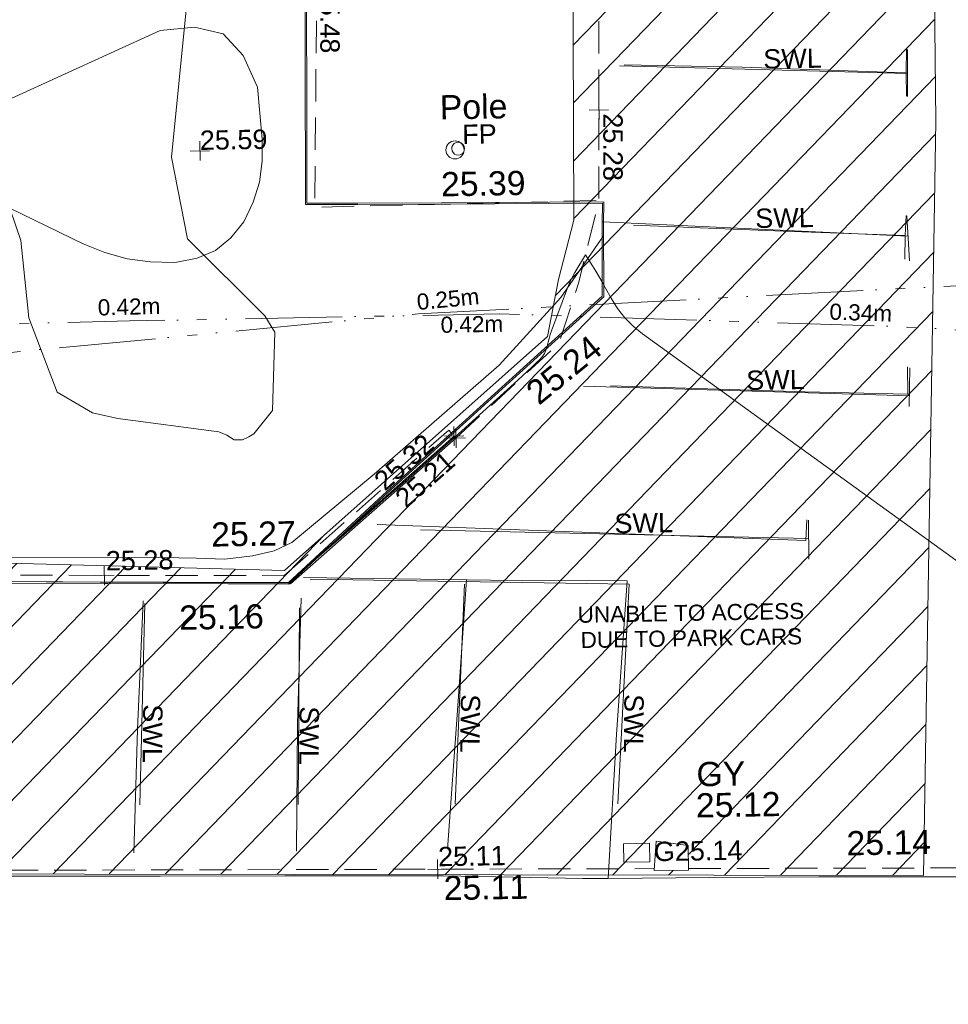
# Model space of a CAD drawing. Header units: millimetres. Extents: x -290717 to 520720, y -88450 to 287762.
# Tile 111 of 256: x -246334 to -231939, y 82152 to 97417. Entities that reach past the tile are written whole.
import ezdxf

# ---------------------------------------------------------------- set-up
doc = ezdxf.new("R2010")
doc.units = ezdxf.units.MM
for name, pattern in [('IMPORT-DASHED _2_', [750, 500, -250]), ('IMPORT-UG_EIR_QLB2 _2_', [2750, 1500, -300, 0, -300, 150, -300, 0, -200]), ('IMPORT-UG_ELEC_STREET LIGHTING_QLB2 _2_', [2700, 1500, -300, 0, -250, 150, -300, 0, -200])]:
    doc.linetypes.add(name, pattern=pattern)
for name, color, linetype, lineweight, true_color in [('00_TOPO_FURN_POLE', 7, 'Continuous', 9, 0x666666), ('00_TOPO_KERB_BOTTOM', 1, 'Continuous', 9, 0xff0000), ('00_TOPO_KERB_TOP', 7, 'Continuous', 9, 0xa500a5), ('00_TOPO_ROAD_MARKING_WHITE_CONTINUOUS', 7, 'Continuous', 9, 0x999999), ('00_TOPO_SERV_GULLY', 7, 'Continuous', 9, 0x5252a5), ('00_UAV_FORM_LINES', 7, 'Continuous', 9, 0x666666), ('01_DTM_CONTOUR_MNR', 7, 'Continuous', 9, 0xa5a552), ('12333-PUM-2D-U-0001-C01 - Rev2_REVIT IMPORT_dwg', 7, 'Continuous', 9, 0x767676), ('CONTOURS_MINOR', 7, 'Continuous', 9, 0x00a5a5), ('FLAGPOLE', 7, 'Continuous', 9, 0x00a5a5), ('FLAGPOLE_TXT', 7, 'Continuous', 9, 0x00a5a5), ('GULLY', 7, 'Continuous', 9, 0x7fbfff), ('GULLY_LVL', 7, 'Continuous', 9, 0x7fbfff), ('KERB_BOTTOM', 7, 'Continuous', 9, 0x0000a5), ('KERB_BOTTOM_LVL', 7, 'Continuous', 9, 0x0000a5), ('KERB_TOP', 2, 'Continuous', 9, 0xffff00), ('KERB_TOP_LVL', 2, 'Continuous', 9, 0xffff00), ('MARKINGS_WHITE_LINE', 7, 'Continuous', 9, 0xc0c0c0), ('MARKINGS_WHITE_LINE_TXT', 7, 'Continuous', 9, 0xc0c0c0), ('PUM-EIRCOMM-NOTES', 6, 'Continuous', 9, 0xff00ff), ('PUM-EIRCOMM-QLB2', 6, 'IMPORT-UG_EIR_QLB2 _2_', 9, 0xff00ff), ('PUM-UNABLE TO SURVEY', 190, 'Continuous', 9, 0x7f00ff), ('SPOT_HEIGHTS_LVL', 7, 'Continuous', 9, 0x00a500)]:
    doc.layers.add(name, color=color, linetype=linetype, lineweight=lineweight, true_color=true_color)
for name, color, linetype, lineweight in [('00_TOPO_SURFACE', 7, 'Continuous', 9), ('CHANGE_OF_SURFACE', 7, 'IMPORT-DASHED _2_', 9), ('CHANGE_OF_SURFACE_LVL', 7, 'Continuous', 9)]:
    doc.layers.add(name, color=color, linetype=linetype, lineweight=lineweight)
doc.styles.add('Arial_1', font='arial.ttf', dxfattribs={"height": 250})
doc.styles.add('Arial_3', font='arial.ttf', dxfattribs={"height": 300})
doc.styles.add('Swis721 Lt BT_2', font='swissl.ttf', dxfattribs={"height": 375})

# ---------------------------------------------------------------- blocks, each defined once
blk = doc.blocks.new('12333-PUM-2D-U-0001-C01 - Rev2_REVIT IMPORT_dwg_POLE_2-2077184-Site Location Plan Existing')
at = {"layer": '00_TOPO_FURN_POLE', "color": 254, "true_color": 0xcccccc}
blk.add_circle((0, 0), 375, dxfattribs=at)
blk = doc.blocks.new('12333-PUM-2D-U-0001-C01 - Rev2_REVIT IMPORT_dwg_MGS62954_T2_Galway_ITM_3d_Rev1-2077680-Site Location Plan Existing')
at = {"layer": '00_TOPO_KERB_BOTTOM', "color": 254, "true_color": 0xcccccc, "flags": 128}
blk.add_lwpolyline([(533656592, 725648402), (533660443, 725648320), (533661381, 725648300), (533662878, 725649637), (533664412, 725650984), (533666341, 725652670), (533666357, 725653801), (533666368, 725654143), (533663849, 725654168), (533662553, 725654190), (533661766, 725654200), (533661837, 725658761), (533661857, 725660776), (533661865, 725661606), (533663448, 725661586), (533665880, 725661546), (533666538, 725661536), (533666583, 725664141), (533666702, 725670927), (533666741, 725674112), (533666836, 725678340)], dxfattribs=at)
at = {"layer": '00_TOPO_KERB_TOP', "color": 254, "true_color": 0xcccccc, "flags": 128}
blk.add_lwpolyline([(533656593, 725648424), (533660444, 725648341), (533661373, 725648322), (533662864, 725649653), (533664398, 725651000), (533666319, 725652679), (533666336, 725653802), (533666346, 725654122), (533663849, 725654147), (533662553, 725654168), (533661745, 725654179), (533661816, 725658761), (533661835, 725660776), (533661844, 725661627), (533663448, 725661607), (533665880, 725661568), (533666517, 725661557), (533666561, 725664141), (533666681, 725670928), (533666720, 725674113), (533666814, 725678340)], dxfattribs=at)
at = {"layer": '00_TOPO_ROAD_MARKING_WHITE_CONTINUOUS', "color": 254, "true_color": 0xcccccc}
blk.add_line((533671090, 725656060), (533671090, 725655700), dxfattribs=at)
at = {"layer": '00_TOPO_ROAD_MARKING_WHITE_CONTINUOUS', "color": 254, "true_color": 0xcccccc, "flags": 128}
for points in [[(533671100, 725656440), (533671090, 725656060), (533668550, 725656190), (533666720, 725656260)], [(533666820, 725653770), (533669140, 725653640), (533671030, 725653540)], [(533671050, 725653850), (533671030, 725653540), (533671020, 725653170)], [(533666420, 725651290), (533669440, 725651140), (533671030, 725651080), (533671030, 725651500)], [(533669430, 725649160), (533669410, 725648840), (533666630, 725648990), (533662768, 725649202)], [(533661610, 725648400), (533664510, 725648310), (533666630, 725648260)], [(533664140, 725648321), (533663970, 725646370), (533663770, 725644150)], [(533665860, 725643660), (533666250, 725643650), (533666420, 725645880), (533666630, 725648260)], [(533659120, 725648080), (533659000, 725646090), (533658910, 725644180)], [(533661570, 725648080), (533661480, 725646130), (533661430, 725644160)]]:
    blk.add_lwpolyline(points, dxfattribs=at)
at = {"layer": '00_TOPO_SERV_GULLY', "color": 254, "true_color": 0xcccccc}
for p, q in [((533666967, 725643761), (533667005, 725644218)), ((533667500, 725644142), (533667005, 725644218)), ((533667500, 725643761), (533667500, 725644142)), ((533666967, 725643761), (533667500, 725643761))]:
    blk.add_line(p, q, dxfattribs=at)
at = {"layer": '00_TOPO_SURFACE', "color": 254, "true_color": 0xcccccc, "flags": 128}
for points in [[(533647172, 725639193), (533647210, 725640800), (533647300, 725642560), (533647440, 725644020), (533649060, 725643980), (533651670, 725643960), (533654410, 725643930), (533656530, 725643860), (533659310, 725643810), (533661240, 725643780), (533663700, 725643740), (533665860, 725643660)], [(533666250, 725643650), (533667830, 725643640), (533669520, 725643620), (533671930, 725643580), (533674340, 725643500), (533676670, 725643510), (533679350, 725643460), (533680390, 725643520), (533680779, 725643579)]]:
    blk.add_lwpolyline(points, dxfattribs=at)
at = {"layer": '00_UAV_FORM_LINES', "color": 254, "true_color": 0xcccccc, "flags": 128}
blk.add_lwpolyline([(533666354, 725653614), (533665676, 725652672), (533664701, 725651639), (533662737, 725649980), (533661441, 725648944), (533661165, 725648820), (533660825, 725648752), (533660398, 725648703), (533659956, 725648727), (533659418, 725648747), (533656643, 725648804)], dxfattribs=at)
at = {"layer": '01_DTM_CONTOUR_MNR', "color": 254, "true_color": 0xcccccc, "flags": 128}
blk.add_lwpolyline([(533660033, 725657959), (533659818, 725656145), (533659680, 725654953), (533659905, 725653681), (533661083, 725652468), (533661233, 725652208), (533661176, 725650998), (533660881, 725650638), (533660804, 725650593), (533660705, 725650549), (533660576, 725650555), (533660462, 725650629), (533660337, 725650682), (533658777, 725650914), (533658388, 725651008), (533657846, 725651340), (533657426, 725652498), (533657323, 725653702), (533657001, 725654679)], dxfattribs=at)
at = {"xscale": 0.375, "yscale": 0.375, "zscale": 0.375}
blk.add_blockref('12333-PUM-2D-U-0001-C01 - Rev2_REVIT IMPORT_dwg_POLE_2-2077184-Site Location Plan Existing', (533664076, 725654987), dxfattribs=at)
at = {"layer": '00_TOPO_FURN_POLE', "insert": (533663851, 725655838), "char_height": 375, "width": 1191.97, "attachment_point": 1, "line_spacing_factor": 1.005062, "style": 'Swis721 Lt BT_2'}
blk.add_mtext('Pole', dxfattribs=at)
at = {"layer": '00_TOPO_KERB_BOTTOM', "color": 251, "true_color": 0x666666, "insert": (533665074, 725651289), "char_height": 375, "width": 1495.9, "attachment_point": 1, "rotation": 38.3861, "line_spacing_factor": 1.005062, "style": 'Swis721 Lt BT_2'}
blk.add_mtext('25.24', dxfattribs=at)
at = {"layer": '00_TOPO_KERB_BOTTOM', "color": 251, "true_color": 0x666666, "insert": (533659675, 725647998), "char_height": 375, "width": 1495.9, "attachment_point": 1, "line_spacing_factor": 1.005062, "style": 'Swis721 Lt BT_2'}
blk.add_mtext('25.16', dxfattribs=at)
at = {"layer": '00_TOPO_KERB_TOP', "color": 251, "true_color": 0x666666, "char_height": 375, "width": 1495.9, "attachment_point": 1, "line_spacing_factor": 1.005062, "style": 'Swis721 Lt BT_2'}
for s, insert in [('25.39', (533663849, 725654645)), ('25.27', (533660193, 725649278))]:
    blk.add_mtext(s, dxfattribs=dict(at, insert=insert))
at = {"layer": '00_TOPO_SERV_GULLY', "color": 251, "true_color": 0x666666, "char_height": 375, "attachment_point": 1, "line_spacing_factor": 1.005062, "style": 'Swis721 Lt BT_2'}
for s, insert, width in [('GY', (533667649, 725645431), 821.56), ('25.12', (533667632, 725644948), 1495.9)]:
    blk.add_mtext(s, dxfattribs=dict(at, insert=insert, width=width))
at = {"layer": '00_TOPO_SURFACE', "color": 251, "true_color": 0x666666, "char_height": 375, "width": 1495.9, "attachment_point": 1, "line_spacing_factor": 1.005062, "style": 'Swis721 Lt BT_2'}
for s, insert in [('25.14', (533669956, 725644320)), ('25.11', (533663700, 725643735))]:
    blk.add_mtext(s, dxfattribs=dict(at, insert=insert))
blk = doc.blocks.new('12333-PUM-2D-U-0001-C01 - Rev2_REVIT IMPORT_dwg_CIRCL-2077809-Site Location Plan Existing')
at = {"layer": 'FLAGPOLE', "color": 254, "true_color": 0xaae1e1, "flags": 128}
blk.add_lwpolyline([(475, -154), (500, 0), (475, 154), (404, 293), (293, 404), (154, 475), (0, 500), (-154, 475), (-293, 404), (-404, 293), (-475, 154), (-500, 0), (-475, -154), (-404, -293), (-293, -404), (-154, -475), (0, -500), (154, -475), (293, -404), (404, -293)], close=True, dxfattribs=at)
blk = doc.blocks.new('12333-PUM-2D-U-0001-C01 - Rev2_REVIT IMPORT_dwg_SPOT-2077769-Site Location Plan Existing')
at = {"layer": 'CHANGE_OF_SURFACE_LVL', "color": 253, "true_color": 0xaaaaaa}
for p, q in [((-500, 0), (500, 0)), ((0, 500), (0, -500))]:
    blk.add_line(p, q, dxfattribs=at)
blk = doc.blocks.new('12333-PUM-2D-U-0001-C01 - Rev2_REVIT IMPORT_dwg_SPOT-2077770-Site Location Plan Existing')
at = {"layer": 'KERB_BOTTOM_LVL', "color": 9, "true_color": 0xaaaae1}
for p, q in [((-500, 0), (500, 0)), ((0, 500), (0, -500))]:
    blk.add_line(p, q, dxfattribs=at)
blk = doc.blocks.new('12333-PUM-2D-U-0001-C01 - Rev2_REVIT IMPORT_dwg_SPOT-2077810-Site Location Plan Existing')
at = {"layer": 'KERB_TOP_LVL', "color": 51, "true_color": 0xffffaa}
for p, q in [((-500, 0), (500, 0)), ((0, 500), (0, -500))]:
    blk.add_line(p, q, dxfattribs=at)
blk = doc.blocks.new('12333-PUM-2D-U-0001-C01 - Rev2_REVIT IMPORT_dwg_SPOT-2077775-Site Location Plan Existing')
at = {"layer": 'SPOT_HEIGHTS_LVL', "color": 9, "true_color": 0xaae1aa}
for p, q in [((-500, 0), (500, 0)), ((0, 500), (0, -500))]:
    blk.add_line(p, q, dxfattribs=at)
blk = doc.blocks.new('12333-PUM-2D-U-0001-C01 - Rev2_REVIT IMPORT_dwg-1620468-Site Location Plan Existing')
at = {"layer": 'PUM-UNABLE TO SURVEY', "true_color": 0xffffd4}
h = blk.add_hatch(dxfattribs=at)
h.set_pattern_fill('FP_7', style=0, pattern_type=2)
h.set_pattern_definition([(45, (17806.85, 71259.64), (-441.942, 441.942), [])])
h.paths.add_polyline_path([(30061, 27760), (30456, 39449), (30533, 50623), (30585, 62474), (30708, 75059), (30853, 85624), (30968, 97010), (31259, 114210), (19365, 114631), (4354, 114760), (4389, 108427), (17157, 108318), (26261, 108435), (25725, 96363), (25402, 84043), (25100, 71572), (25029, 58626), (24920, 45261), (24821, 38014), (24564, 37097), (24378, 36217), (20238, 32661), (5660, 33301), (5349, 28242), (24233, 27869), (28527, 27789)])
h.paths.add_polyline_path([(25887, 27906), (25925, 28364), (26420, 28287), (26414, 27906)])
h.paths.add_polyline_path([(24820, 113860), (24827, 114241), (25392, 114241), (25385, 113860)])
at = {"layer": 'CHANGE_OF_SURFACE', "color": 253, "true_color": 0xaaaaaa}
for p, q in [((5341, 28245), (25890, 27938)), ((26420, 27930), (39719, 27731))]:
    blk.add_line(p, q, dxfattribs=at)
at = {"layer": 'CHANGE_OF_SURFACE', "color": 253, "true_color": 0xaaaaaa, "flags": 128}
for points in [[(22931, 34665), (24550, 36103), (24877, 37048), (25213, 38310), (25259, 41117), (25313, 43342), (25431, 49536)], [(25402, 42938), (25304, 42941), (23923, 43177), (22542, 45411), (20989, 45230), (20807, 38282), (25213, 38310)], [(20228, 32579), (22824, 34791), (22905, 34696)], [(5647, 32912), (10560, 32786), (14664, 32687), (20228, 32579)]]:
    blk.add_lwpolyline(points, dxfattribs=at)
at = {"layer": 'CONTOURS_MINOR', "color": 254, "true_color": 0xaae1e1, "flags": 128}
blk.add_lwpolyline([(32118, 31539), (25854, 36230), (25712, 36352), (25583, 36485), (25473, 36633), (25375, 36793), (25293, 36951), (25245, 37039), (25197, 37127), (25146, 37213), (25094, 37299), (24988, 37469), (24821, 37200), (24788, 37143), (24757, 37085), (24729, 37025), (24703, 36964), (24444, 36303), (24423, 36244), (24403, 36185), (24386, 36125), (24370, 36064), (24351, 36006), (24326, 35952), (24291, 35903), (24250, 35858), (24198, 35810), (24126, 35744), (24053, 35679), (23980, 35614), (23907, 35549), (22918, 34679), (22375, 34218), (22103, 33988), (21831, 33757), (21559, 33528), (21287, 33298), (20305, 32472), (19330, 32489), (18842, 32499), (18355, 32508), (17867, 32519), (17380, 32531), (15788, 32569)], dxfattribs=at)
blk.add_lwpolyline([(19435, 40996), (19739, 40656), (19950, 40161), (20012, 39349), (20005, 39013), (19959, 38687), (19852, 38375), (19704, 38074), (19496, 37829), (19257, 37637), (18972, 37525), (18655, 37467), (18605, 37465), (18241, 37482), (17885, 37535), (17541, 37639), (17205, 37779), (16080, 38350), (15714, 38787), (15565, 39217), (15740, 39638), (16131, 40052), (18456, 41061), (18992, 41106)], close=True, dxfattribs=at)
at = {"layer": 'GULLY', "color": 254, "true_color": 0xd4e9ff, "flags": 128}
blk.add_lwpolyline([(25421, 28333), (25821, 28333), (25821, 28046), (25421, 28046)], close=True, dxfattribs=at)
at = {"layer": 'KERB_BOTTOM', "color": 9, "true_color": 0xaaaae1}
blk.add_line((20331, 32450), (22931, 34665), dxfattribs=at)
at = {"layer": 'KERB_BOTTOM', "color": 9, "true_color": 0xaaaae1, "flags": 128}
blk.add_lwpolyline([(5721, 32784), (10557, 32659), (14661, 32561), (20331, 32450)], dxfattribs=at)
at = {"layer": 'KERB_TOP', "color": 51, "true_color": 0xffffaa, "flags": 128}
for points in [[(20299, 32475), (22905, 34696), (22931, 34665)], [(5701, 32809), (10558, 32684), (14661, 32585), (20299, 32475)]]:
    blk.add_lwpolyline(points, dxfattribs=at)
at = {"layer": 'MARKINGS_WHITE_LINE', "color": 254, "true_color": 0xeaeaea}
for p, q in [((30035, 40566), (30026, 39839)), ((25567, 40393), (30030, 40193)), ((25267, 37978), (29993, 37673)), ((29981, 37987), (30008, 37292)), ((29985, 35634), (29967, 35035)), ((24922, 35434), (29972, 35200)), ((28373, 33300), (28368, 32692)), ((22360, 33255), (28371, 33013)), ((20635, 32519), (25576, 32355)), ((23028, 32401), (22820, 28990)), ((25576, 32355), (25341, 28952)), ((18065, 32188), (17933, 29064)), ((20462, 32079), (20386, 29027))]:
    blk.add_line(p, q, dxfattribs=at)
at = {"layer": 'PUM-EIRCOMM-QLB2', "color": 211, "true_color": 0xffaaff, "flags": 128}
for points in [[(40251, 36191), (31996, 36936), (22383, 36602), (10366, 35677), (5061, 35110)], [(45886, 35868), (39060, 35407), (35353, 35872), (29762, 36278), (23634, 36579), (17903, 36569), (8978, 36522)]]:
    blk.add_lwpolyline(points, dxfattribs=at)
at = {"layer": 'PUM-UNABLE TO SURVEY', "color": 7, "true_color": 0xffffd4, "flags": 128}
blk.add_lwpolyline([(25100, 71572), (25029, 58626), (24920, 45261), (24821, 38014), (24564, 37097), (24378, 36217), (20238, 32661), (5660, 33301), (5349, 28242), (17059, 28005), (30061, 27760), (30456, 39449), (30533, 50623), (30585, 62474)], dxfattribs=at)
blk.add_blockref('12333-PUM-2D-U-0001-C01 - Rev2_REVIT IMPORT_dwg_MGS62954_T2_Galway_ITM_3d_Rev1-2077680-Site Location Plan Existing', (-533641080, -725615854))
for name, p, xscale, yscale, zscale in [('12333-PUM-2D-U-0001-C01 - Rev2_REVIT IMPORT_dwg_SPOT-2077769-Site Location Plan Existing', (25236, 39714), 0.3, 0.3, 0.3), ('12333-PUM-2D-U-0001-C01 - Rev2_REVIT IMPORT_dwg_SPOT-2077775-Site Location Plan Existing', (19043, 39186), 0.3, 0.3, 0.3), ('12333-PUM-2D-U-0001-C01 - Rev2_REVIT IMPORT_dwg_CIRCL-2077809-Site Location Plan Existing', (23045, 39150), 0.2, 0.2, 0.2), ('12333-PUM-2D-U-0001-C01 - Rev2_REVIT IMPORT_dwg_SPOT-2077810-Site Location Plan Existing', (22905, 34696), 0.3, 0.3, 0.3), ('12333-PUM-2D-U-0001-C01 - Rev2_REVIT IMPORT_dwg_SPOT-2077770-Site Location Plan Existing', (22931, 34665), 0.3, 0.3, 0.3), ('12333-PUM-2D-U-0001-C01 - Rev2_REVIT IMPORT_dwg_SPOT-2077769-Site Location Plan Existing', (17446, 32633), 0.3, 0.3, 0.3), ('12333-PUM-2D-U-0001-C01 - Rev2_REVIT IMPORT_dwg_SPOT-2077769-Site Location Plan Existing', (22530, 27988), 0.3, 0.3, 0.3)]:
    blk.add_blockref(name, p, dxfattribs=dict(xscale=xscale, yscale=yscale, zscale=zscale))
at = {"layer": 'CHANGE_OF_SURFACE_LVL', "char_height": 300, "width": 1256.11, "attachment_point": 1, "rotation": 268.9468, "line_spacing_factor": 0.941778, "style": 'Arial_3'}
for s, insert in [('25.48', (21254, 41709)), ('25.28', (25605, 39654))]:
    blk.add_mtext(s, dxfattribs=dict(at, insert=insert))
at = {"layer": 'CHANGE_OF_SURFACE_LVL', "char_height": 300, "width": 1256.11, "attachment_point": 1, "line_spacing_factor": 0.941778, "style": 'Arial_3'}
for s, insert in [('25.28', (17472, 33008)), ('25.11', (22542, 28333))]:
    blk.add_mtext(s, dxfattribs=dict(at, insert=insert))
at = {"layer": 'FLAGPOLE_TXT', "insert": (23111, 39522), "char_height": 300, "width": 639.07, "attachment_point": 1, "line_spacing_factor": 0.941778, "style": 'Arial_3'}
blk.add_mtext('FP', dxfattribs=at)
at = {"layer": 'GULLY_LVL', "insert": (25887, 28353), "char_height": 300, "width": 1645.43, "attachment_point": 1, "line_spacing_factor": 0.941778, "style": 'Arial_3'}
blk.add_mtext('G25.14', dxfattribs=at)
at = {"layer": 'KERB_BOTTOM_LVL', "insert": (21945, 33808), "char_height": 300, "width": 1256.11, "attachment_point": 1, "rotation": 40.4406, "line_spacing_factor": 0.941778, "style": 'Arial_3'}
blk.add_mtext('25.21', dxfattribs=at)
at = {"layer": 'KERB_TOP_LVL', "insert": (21623, 34081), "char_height": 300, "width": 1256.11, "attachment_point": 1, "rotation": 40.4406, "line_spacing_factor": 0.941778, "style": 'Arial_3'}
blk.add_mtext('25.32', dxfattribs=at)
at = {"layer": 'MARKINGS_WHITE_LINE_TXT', "char_height": 300, "width": 1083.49, "attachment_point": 1, "line_spacing_factor": 0.941778, "style": 'Arial_3'}
for insert in [(27798, 40608), (27630, 38140), (27447, 35632), (25366, 33449)]:
    blk.add_mtext('SWL', dxfattribs=dict(at, insert=insert))
at = {"layer": 'MARKINGS_WHITE_LINE_TXT', "char_height": 300, "width": 1083.49, "attachment_point": 1, "rotation": 268.4306, "line_spacing_factor": 0.941778, "style": 'Arial_3'}
for insert in [(18314, 30617), (20739, 30544), (23239, 30687), (25774, 30645)]:
    blk.add_mtext('SWL', dxfattribs=dict(at, insert=insert))
at = {"layer": 'PUM-EIRCOMM-NOTES', "char_height": 250, "width": 1160.03, "attachment_point": 2, "line_spacing_factor": 0.941778, "style": 'Arial_1'}
for s, insert, rotation in [('0.25m', (22837, 36947), 4.4016), ('0.42m', (17900, 36916), 0.5194), ('0.34m', (29247, 36627), 357.188), ('0.42m', (23210, 36551), 0.1)]:
    blk.add_mtext(s, dxfattribs=dict(at, insert=insert, rotation=rotation))
at = {"layer": 'PUM-UNABLE TO SURVEY', "color": 51, "true_color": 0xffff7f, "insert": (26527, 32019), "char_height": 250, "width": 4156.5, "attachment_point": 2, "line_spacing_factor": 0.941778, "style": 'Arial_1'}
blk.add_mtext('UNABLE TO ACCESS\\PDUE TO PARK CARS', dxfattribs=at)
at = {"layer": 'SPOT_HEIGHTS_LVL', "insert": (19043, 39501), "char_height": 300, "width": 1256.11, "attachment_point": 1, "line_spacing_factor": 0.941778, "style": 'Arial_3'}
blk.add_mtext('25.59', dxfattribs=at)

msp = doc.modelspace()

# ---------------------------------------------------------------- block references
at = {"layer": '12333-PUM-2D-U-0001-C01 - Rev2_REVIT IMPORT_dwg', "color": 254, "linetype": 'IMPORT-UG_ELEC_STREET LIGHTING_QLB2 _2_', "true_color": 0xffd4d4, "rotation": 0.9999999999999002}
msp.add_blockref('12333-PUM-2D-U-0001-C01 - Rev2_REVIT IMPORT_dwg-1620468-Site Location Plan Existing', (-261895, 55870), dxfattribs=at)

doc.saveas('drawing.dxf')
